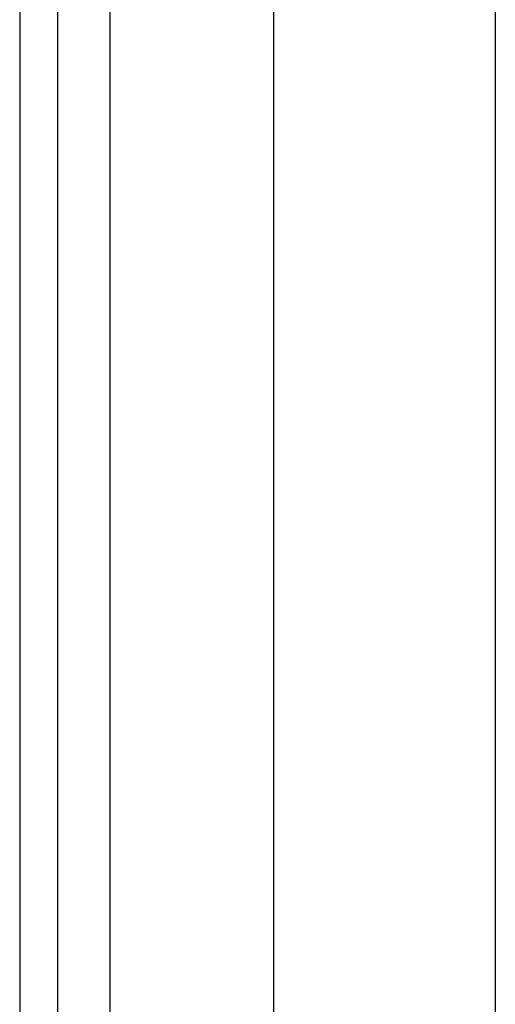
# Model space of a CAD drawing. Header units: inches. Extents: x 5 to 161, y 9 to 87.
# Tile 24 of 195: x 4.72 to 5.566, y 29.899 to 31.65. Entities that reach past the tile are written whole.
import ezdxf

# ---------------------------------------------------------------- set-up
doc = ezdxf.new("R2010")
doc.units = ezdxf.units.IN
doc.header["$MEASUREMENT"] = 0
doc.layers.add('Visible Edges(ANSI)', color=7, linetype='Continuous', lineweight=25)
doc.layers.add('Visible Tangent Edges(ANSI)', color=7, linetype='Continuous', lineweight=25)

msp = doc.modelspace()

# ---------------------------------------------------------------- linework, layer by layer
at = {"layer": 'Visible Edges(ANSI)'}
for p, q in [((4.7205, 62.5151), (4.7205, 21.0341)), ((4.7885, 21.0341), (4.7885, 62.5151)), ((5.1725, 25.506), (5.1725, 41.3922)), ((5.5662, 41.3912), (5.5662, 25.5069))]:
    msp.add_line(p, q, dxfattribs=at)
at = {"layer": 'Visible Tangent Edges(ANSI)'}
msp.add_line((4.8815, 21.0341), (4.8815, 62.5151), dxfattribs=at)

doc.saveas('drawing.dxf')
